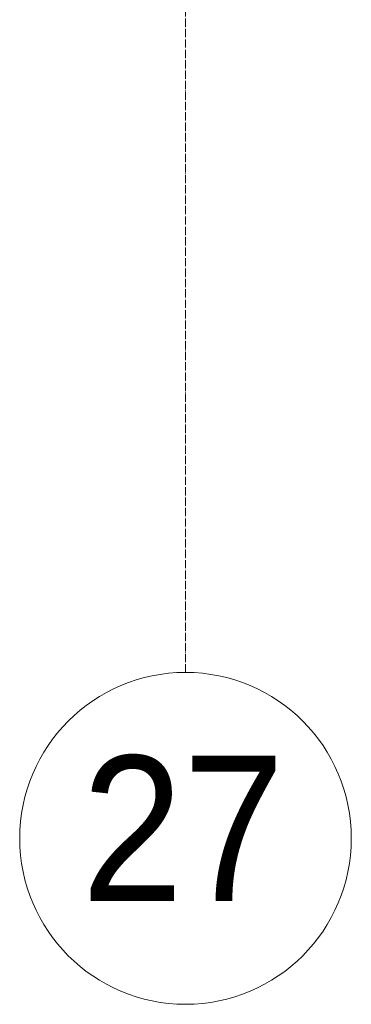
# Model space of a CAD drawing. Header units: millimetres. Extents: x 5617 to 183965, y 7718 to 172958.
# Tile 34 of 120: x 57525 to 58325, y 11226 to 13599. Entities that reach past the tile are written whole.
import ezdxf

# ---------------------------------------------------------------- set-up
doc = ezdxf.new("R2010")
doc.units = ezdxf.units.MM
doc.linetypes.add('Линия сетки', pattern=[25, 20, -2.5, 0, -2.5])
doc.layers.add('Оси', color=7, linetype='Continuous', lineweight=9)
doc.styles.add('Arial_1', font='arial.ttf', dxfattribs={"width": 0.9, "height": 350})

# ---------------------------------------------------------------- blocks, each defined once
blk = doc.blocks.new('Ось сетки - Круг_Ø8 мм-6577-МКСС_К4_L05_18_600_')
at = {"layer": 'Оси', "lineweight": 20}
for start, end in [(360, 180), (180, 360)]:
    blk.add_arc((0, 0), 4, start, end, dxfattribs=at)

msp = doc.modelspace()

# ---------------------------------------------------------------- linework, layer by layer
at = {"layer": 'Оси', "linetype": 'Линия сетки'}
msp.add_line((57924.8, 12025.7), (57924.8, 33150), dxfattribs=at)

# ---------------------------------------------------------------- block references
at = {"layer": 'Оси', "lineweight": 20, "xscale": 99.99999999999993, "yscale": 99.99999999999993, "zscale": 99.99999999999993}
msp.add_blockref('Ось сетки - Круг_Ø8 мм-6577-МКСС_К4_L05_18_600_', (57924.8, 11625.7), dxfattribs=at)

# ---------------------------------------------------------------- texts
at = {"layer": 'Оси', "insert": (57674.2, 11824.7), "char_height": 350, "width": 606.076, "attachment_point": 1, "style": 'Arial_1'}
msp.add_mtext('27', dxfattribs=at)

doc.saveas('drawing.dxf')
